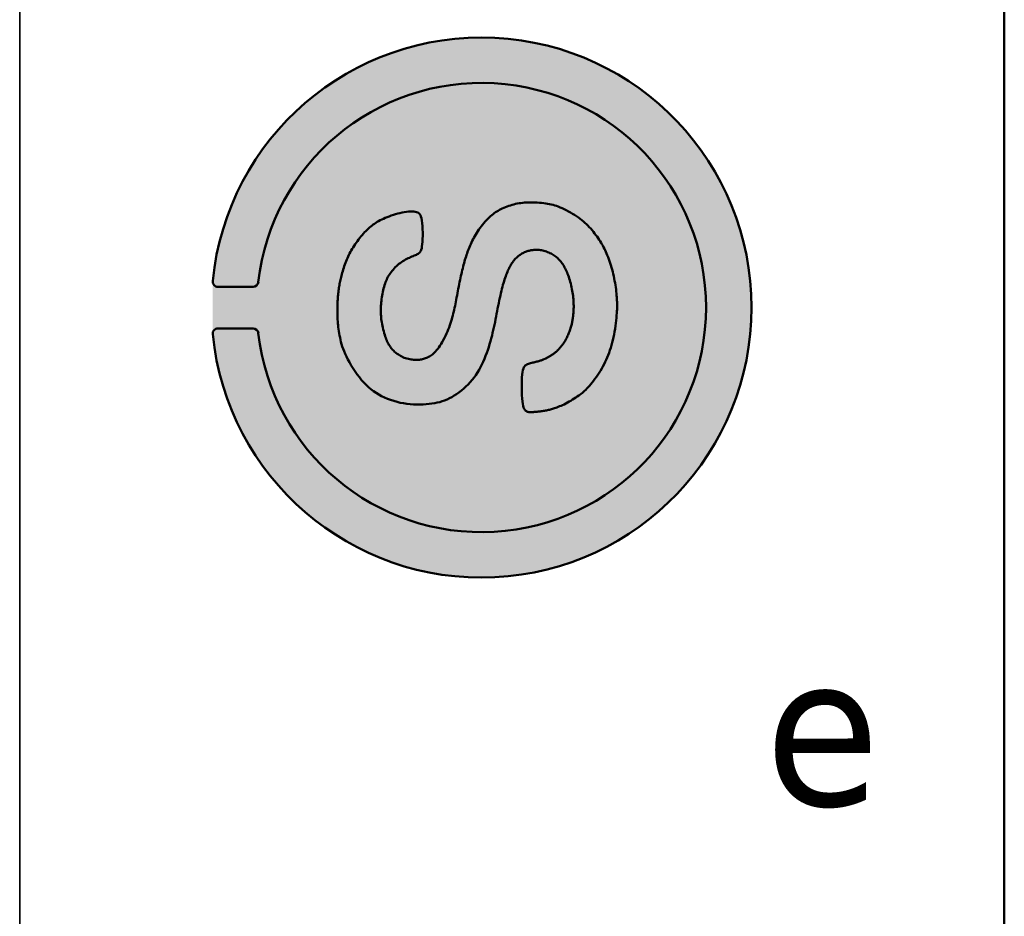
# Model space of a CAD drawing. Header units: millimetres. Extents: x 0 to 841, y 0 to 590.
# Tile 2 of 26: x 0 to 20, y 211 to 229. Entities that reach past the tile are written whole.
import ezdxf

# ---------------------------------------------------------------- set-up
doc = ezdxf.new("R2010")
doc.units = ezdxf.units.MM
doc.layers.get('0').update_dxf_attribs({"lineweight": 25})
doc.layers.add('Hatch', color=7, linetype='Continuous', lineweight=9, true_color=0x1e1e47)
doc.layers.add('Sketch Geometry(ISO)', color=7, linetype='Continuous', lineweight=50)
doc.layers.add('Symbols(ISO)', color=7, linetype='Continuous', lineweight=25)
doc.styles.add('LG.Philips.Title', font='verdana.ttf', dxfattribs={"width": 0.9})

# ---------------------------------------------------------------- blocks, each defined once
blk = doc.blocks.new('Borders A1')
at = {"layer": 'Hatch'}
h = blk.add_hatch(color=256, dxfattribs=at)
edge = h.paths.add_edge_path()
edge.add_arc((9.645, 223.25), 4.448, 186.5142, 533.4856)
edge.add_arc((5.122, 223.766), 0.105, 270, 353.4856, ccw=False)
edge.add_line((5.122, 223.661), (4.428, 223.661))
edge.add_arc((4.428, 223.766), 0.105, 174.346, 270, ccw=False)
edge.add_arc((9.645, 223.25), 5.348, -174.3461, 174.346, ccw=False)
edge.add_arc((4.428, 222.733), 0.105, 90, 185.6539, ccw=False)
edge.add_line((4.428, 222.838), (5.122, 222.838))
edge.add_arc((5.122, 222.733), 0.105, 6.5142, 90, ccw=False)
blk.add_hatch(color=256, dxfattribs=at).paths.add_polyline_path([(10.613, 221.178), (10.601, 221.178), (10.589, 221.179), (10.579, 221.18), (10.568, 221.182), (10.558, 221.185), (10.547, 221.189), (10.537, 221.195), (10.525, 221.203), (10.514, 221.213), (10.503, 221.227), (10.492, 221.246), (10.481, 221.271), (10.471, 221.302), (10.463, 221.341), (10.455, 221.39), (10.45, 221.448), (10.446, 221.513), (10.443, 221.583), (10.442, 221.656), (10.443, 221.729), (10.444, 221.799), (10.448, 221.864), (10.452, 221.922), (10.458, 221.97), (10.466, 222.009), (10.475, 222.041), (10.485, 222.066), (10.497, 222.085), (10.51, 222.1), (10.525, 222.112), (10.541, 222.121), (10.559, 222.129), (10.578, 222.136), (10.598, 222.143), (10.619, 222.149), (10.64, 222.154), (10.661, 222.159), (10.683, 222.164), (10.703, 222.169), (10.724, 222.174), (10.743, 222.179), (10.761, 222.184), (10.779, 222.189), (10.796, 222.194), (10.812, 222.199), (10.827, 222.204), (10.841, 222.209), (10.854, 222.214), (10.866, 222.219), (10.878, 222.223), (10.889, 222.228), (10.9, 222.233), (10.91, 222.238), (10.921, 222.243), (10.932, 222.248), (10.943, 222.254), (10.954, 222.26), (10.965, 222.266), (10.977, 222.272), (10.988, 222.279), (10.999, 222.286), (11.01, 222.292), (11.021, 222.299), (11.032, 222.306), (11.042, 222.312), (11.052, 222.319), (11.062, 222.326), (11.071, 222.333), (11.081, 222.341), (11.091, 222.349), (11.102, 222.358), (11.112, 222.367), (11.123, 222.376), (11.135, 222.386), (11.146, 222.397), (11.157, 222.408), (11.169, 222.42), (11.181, 222.432), (11.192, 222.444), (11.204, 222.457), (11.215, 222.47), (11.226, 222.483), (11.237, 222.496), (11.247, 222.51), (11.257, 222.523), (11.267, 222.536), (11.276, 222.55), (11.285, 222.563), (11.294, 222.576), (11.302, 222.589), (11.31, 222.603), (11.318, 222.618), (11.326, 222.633), (11.334, 222.65), (11.343, 222.668), (11.351, 222.687), (11.36, 222.707), (11.369, 222.729), (11.378, 222.751), (11.386, 222.773), (11.394, 222.796), (11.402, 222.818), (11.409, 222.839), (11.416, 222.86), (11.422, 222.88), (11.427, 222.899), (11.432, 222.918), (11.436, 222.937), (11.44, 222.955), (11.444, 222.975), (11.447, 222.994), (11.45, 223.014), (11.453, 223.035), (11.456, 223.056), (11.459, 223.077), (11.461, 223.097), (11.464, 223.118), (11.466, 223.138), (11.467, 223.157), (11.469, 223.176), (11.47, 223.194), (11.471, 223.212), (11.471, 223.231), (11.472, 223.249), (11.472, 223.269), (11.472, 223.29), (11.471, 223.312), (11.47, 223.336), (11.469, 223.362), (11.467, 223.389), (11.465, 223.418), (11.462, 223.449), (11.459, 223.48), (11.454, 223.513), (11.45, 223.547), (11.444, 223.581), (11.437, 223.617), (11.43, 223.652), (11.422, 223.688), (11.414, 223.724), (11.405, 223.759), (11.395, 223.793), (11.385, 223.826), (11.375, 223.858), (11.364, 223.888), (11.352, 223.917), (11.341, 223.945), (11.329, 223.972), (11.317, 223.997), (11.305, 224.021), (11.293, 224.044), (11.28, 224.066), (11.268, 224.086), (11.255, 224.106), (11.242, 224.125), (11.229, 224.143), (11.215, 224.161), (11.201, 224.177), (11.186, 224.194), (11.172, 224.209), (11.156, 224.225), (11.14, 224.24), (11.123, 224.254), (11.105, 224.268), (11.087, 224.281), (11.067, 224.294), (11.047, 224.306), (11.025, 224.318), (11.002, 224.329), (10.979, 224.34), (10.955, 224.349), (10.931, 224.358), (10.907, 224.366), (10.882, 224.373), (10.859, 224.379), (10.835, 224.384), (10.812, 224.387), (10.79, 224.39), (10.768, 224.391), (10.746, 224.392), (10.725, 224.392), (10.704, 224.391), (10.684, 224.39), (10.665, 224.388), (10.645, 224.386), (10.626, 224.383), (10.608, 224.379), (10.589, 224.375), (10.571, 224.37), (10.553, 224.364), (10.535, 224.358), (10.517, 224.351), (10.499, 224.344), (10.481, 224.335), (10.464, 224.326), (10.446, 224.317), (10.429, 224.306), (10.413, 224.295), (10.396, 224.284), (10.38, 224.272), (10.365, 224.26), (10.35, 224.247), (10.336, 224.233), (10.322, 224.219), (10.309, 224.205), (10.296, 224.19), (10.283, 224.175), (10.271, 224.159), (10.259, 224.143), (10.247, 224.126), (10.236, 224.109), (10.225, 224.09), (10.214, 224.071), (10.203, 224.05), (10.191, 224.028), (10.18, 224.005), (10.169, 223.981), (10.158, 223.955), (10.147, 223.927), (10.136, 223.899), (10.125, 223.869), (10.114, 223.837), (10.103, 223.805), (10.092, 223.771), (10.081, 223.736), (10.071, 223.699), (10.061, 223.66), (10.05, 223.62), (10.04, 223.578), (10.03, 223.534), (10.019, 223.488), (10.009, 223.44), (9.998, 223.39), (9.988, 223.339), (9.977, 223.286), (9.966, 223.232), (9.956, 223.178), (9.945, 223.124), (9.935, 223.07), (9.924, 223.017), (9.914, 222.963), (9.903, 222.91), (9.891, 222.857), (9.88, 222.803), (9.867, 222.749), (9.854, 222.694), (9.839, 222.638), (9.823, 222.582), (9.807, 222.524), (9.789, 222.466), (9.769, 222.408), (9.749, 222.35), (9.727, 222.292), (9.704, 222.234), (9.679, 222.178), (9.653, 222.123), (9.626, 222.069), (9.597, 222.016), (9.566, 221.964), (9.534, 221.914), (9.499, 221.865), (9.462, 221.818), (9.423, 221.772), (9.382, 221.728), (9.338, 221.685), (9.293, 221.644), (9.247, 221.606), (9.199, 221.57), (9.152, 221.536), (9.104, 221.505), (9.056, 221.477), (9.01, 221.452), (8.963, 221.43), (8.916, 221.411), (8.869, 221.394), (8.82, 221.379), (8.77, 221.367), (8.719, 221.356), (8.665, 221.347), (8.609, 221.34), (8.551, 221.334), (8.49, 221.33), (8.428, 221.327), (8.364, 221.327), (8.3, 221.33), (8.235, 221.335), (8.169, 221.342), (8.104, 221.353), (8.038, 221.366), (7.973, 221.382), (7.909, 221.4), (7.846, 221.421), (7.785, 221.445), (7.725, 221.471), (7.667, 221.498), (7.611, 221.528), (7.558, 221.561), (7.506, 221.595), (7.456, 221.633), (7.408, 221.673), (7.361, 221.717), (7.315, 221.763), (7.27, 221.814), (7.227, 221.868), (7.184, 221.925), (7.143, 221.984), (7.103, 222.044), (7.066, 222.104), (7.031, 222.165), (7, 222.223), (6.971, 222.28), (6.946, 222.334), (6.924, 222.385), (6.906, 222.433), (6.889, 222.48), (6.876, 222.525), (6.863, 222.569), (6.853, 222.612), (6.844, 222.654), (6.835, 222.696), (6.828, 222.738), (6.821, 222.779), (6.815, 222.819), (6.81, 222.86), (6.805, 222.899), (6.802, 222.937), (6.799, 222.975), (6.796, 223.012), (6.794, 223.047), (6.793, 223.082), (6.792, 223.116), (6.792, 223.15), (6.791, 223.183), (6.792, 223.216), (6.792, 223.249), (6.793, 223.281), (6.794, 223.314), (6.795, 223.346), (6.797, 223.378), (6.799, 223.409), (6.801, 223.44), (6.803, 223.47), (6.805, 223.5), (6.808, 223.529), (6.811, 223.557), (6.815, 223.585), (6.818, 223.612), (6.822, 223.639), (6.826, 223.665), (6.831, 223.691), (6.835, 223.717), (6.84, 223.743), (6.845, 223.77), (6.851, 223.796), (6.857, 223.823), (6.864, 223.85), (6.871, 223.879), (6.879, 223.908), (6.888, 223.938), (6.897, 223.969), (6.907, 224.001), (6.918, 224.034), (6.929, 224.068), (6.941, 224.101), (6.953, 224.134), (6.966, 224.167), (6.979, 224.199), (6.992, 224.231), (7.005, 224.261), (7.02, 224.291), (7.034, 224.321), (7.05, 224.35), (7.066, 224.38), (7.083, 224.41), (7.102, 224.44), (7.121, 224.471), (7.142, 224.503), (7.164, 224.534), (7.187, 224.566), (7.21, 224.597), (7.234, 224.628), (7.258, 224.657), (7.282, 224.686), (7.307, 224.714), (7.331, 224.74), (7.355, 224.765), (7.38, 224.788), (7.404, 224.811), (7.429, 224.833), (7.453, 224.853), (7.478, 224.873), (7.503, 224.892), (7.528, 224.91), (7.553, 224.928), (7.58, 224.945), (7.608, 224.961), (7.638, 224.978), (7.669, 224.994), (7.703, 225.01), (7.739, 225.025), (7.777, 225.041), (7.817, 225.056), (7.859, 225.071), (7.901, 225.085), (7.944, 225.098), (7.988, 225.111), (8.031, 225.121), (8.075, 225.131), (8.117, 225.138), (8.158, 225.144), (8.197, 225.149), (8.235, 225.151), (8.27, 225.152), (8.303, 225.15), (8.333, 225.147), (8.359, 225.141), (8.382, 225.133), (8.403, 225.12), (8.42, 225.103), (8.435, 225.081), (8.447, 225.052), (8.457, 225.017), (8.465, 224.973), (8.472, 224.922), (8.476, 224.864), (8.479, 224.802), (8.481, 224.737), (8.481, 224.673), (8.479, 224.611), (8.476, 224.553), (8.472, 224.502), (8.467, 224.459), (8.461, 224.423), (8.453, 224.394), (8.444, 224.371), (8.434, 224.353), (8.422, 224.338), (8.408, 224.326), (8.392, 224.315), (8.375, 224.306), (8.356, 224.296), (8.336, 224.287), (8.314, 224.278), (8.291, 224.268), (8.267, 224.259), (8.243, 224.248), (8.217, 224.237), (8.192, 224.225), (8.166, 224.213), (8.139, 224.199), (8.113, 224.184), (8.087, 224.168), (8.061, 224.151), (8.035, 224.132), (8.01, 224.113), (7.985, 224.092), (7.961, 224.07), (7.938, 224.047), (7.916, 224.024), (7.894, 224), (7.874, 223.975), (7.855, 223.951), (7.837, 223.927), (7.821, 223.903), (7.806, 223.879), (7.792, 223.855), (7.779, 223.83), (7.768, 223.805), (7.756, 223.779), (7.746, 223.752), (7.736, 223.723), (7.726, 223.692), (7.717, 223.66), (7.708, 223.627), (7.699, 223.593), (7.692, 223.558), (7.684, 223.523), (7.678, 223.488), (7.672, 223.453), (7.667, 223.419), (7.663, 223.385), (7.66, 223.352), (7.657, 223.319), (7.655, 223.287), (7.653, 223.256), (7.652, 223.225), (7.652, 223.195), (7.652, 223.166), (7.653, 223.138), (7.654, 223.109), (7.656, 223.081), (7.658, 223.051), (7.662, 223.022), (7.666, 222.99), (7.671, 222.958), (7.677, 222.924), (7.685, 222.888), (7.693, 222.852), (7.701, 222.816), (7.71, 222.78), (7.72, 222.745), (7.73, 222.711), (7.74, 222.679), (7.75, 222.65), (7.76, 222.623), (7.771, 222.598), (7.781, 222.574), (7.792, 222.553), (7.802, 222.533), (7.813, 222.514), (7.823, 222.496), (7.834, 222.479), (7.845, 222.463), (7.856, 222.448), (7.868, 222.433), (7.88, 222.418), (7.894, 222.404), (7.908, 222.39), (7.924, 222.375), (7.94, 222.361), (7.959, 222.346), (7.978, 222.332), (7.999, 222.318), (8.02, 222.304), (8.043, 222.291), (8.067, 222.279), (8.091, 222.267), (8.117, 222.257), (8.143, 222.248), (8.17, 222.24), (8.197, 222.233), (8.224, 222.228), (8.25, 222.223), (8.276, 222.219), (8.301, 222.216), (8.326, 222.215), (8.349, 222.214), (8.372, 222.214), (8.394, 222.215), (8.415, 222.217), (8.436, 222.22), (8.457, 222.224), (8.477, 222.228), (8.497, 222.233), (8.517, 222.239), (8.537, 222.246), (8.556, 222.253), (8.576, 222.262), (8.596, 222.272), (8.615, 222.282), (8.635, 222.295), (8.655, 222.308), (8.675, 222.323), (8.695, 222.34), (8.715, 222.358), (8.736, 222.38), (8.757, 222.403), (8.779, 222.43), (8.801, 222.46), (8.823, 222.493), (8.845, 222.529), (8.868, 222.567), (8.89, 222.607), (8.912, 222.648), (8.933, 222.69), (8.953, 222.733), (8.972, 222.775), (8.989, 222.817), (9.005, 222.858), (9.019, 222.899), (9.033, 222.939), (9.045, 222.978), (9.057, 223.017), (9.067, 223.055), (9.077, 223.094), (9.087, 223.131), (9.096, 223.169), (9.105, 223.207), (9.113, 223.245), (9.122, 223.283), (9.13, 223.322), (9.138, 223.362), (9.146, 223.404), (9.154, 223.446), (9.162, 223.49), (9.171, 223.534), (9.179, 223.579), (9.187, 223.623), (9.196, 223.668), (9.204, 223.712), (9.213, 223.755), (9.221, 223.796), (9.23, 223.837), (9.238, 223.877), (9.247, 223.915), (9.255, 223.953), (9.264, 223.99), (9.273, 224.026), (9.282, 224.061), (9.291, 224.095), (9.3, 224.129), (9.31, 224.162), (9.319, 224.195), (9.329, 224.227), (9.339, 224.259), (9.35, 224.291), (9.36, 224.322), (9.371, 224.353), (9.383, 224.384), (9.395, 224.414), (9.407, 224.445), (9.42, 224.476), (9.433, 224.507), (9.448, 224.538), (9.463, 224.569), (9.478, 224.601), (9.495, 224.633), (9.513, 224.665), (9.532, 224.697), (9.551, 224.729), (9.572, 224.762), (9.594, 224.794), (9.617, 224.826), (9.641, 224.858), (9.666, 224.89), (9.692, 224.921), (9.719, 224.951), (9.746, 224.979), (9.772, 225.007), (9.799, 225.033), (9.825, 225.057), (9.85, 225.079), (9.875, 225.1), (9.9, 225.119), (9.924, 225.136), (9.949, 225.153), (9.975, 225.168), (10.002, 225.183), (10.029, 225.197), (10.058, 225.211), (10.088, 225.224), (10.12, 225.237), (10.152, 225.25), (10.185, 225.262), (10.218, 225.273), (10.252, 225.283), (10.286, 225.292), (10.32, 225.301), (10.355, 225.308), (10.39, 225.315), (10.425, 225.32), (10.462, 225.324), (10.499, 225.328), (10.538, 225.33), (10.578, 225.332), (10.62, 225.332), (10.663, 225.332), (10.707, 225.331), (10.75, 225.328), (10.794, 225.325), (10.837, 225.322), (10.878, 225.317), (10.918, 225.312), (10.956, 225.306), (10.992, 225.299), (11.027, 225.292), (11.062, 225.283), (11.096, 225.273), (11.131, 225.261), (11.167, 225.248), (11.204, 225.233), (11.243, 225.216), (11.283, 225.197), (11.325, 225.176), (11.366, 225.155), (11.408, 225.132), (11.449, 225.108), (11.489, 225.084), (11.528, 225.059), (11.565, 225.034), (11.599, 225.008), (11.633, 224.982), (11.664, 224.956), (11.695, 224.929), (11.724, 224.901), (11.753, 224.873), (11.781, 224.843), (11.808, 224.813), (11.835, 224.782), (11.861, 224.75), (11.887, 224.718), (11.911, 224.686), (11.934, 224.654), (11.957, 224.623), (11.978, 224.592), (11.997, 224.563), (12.015, 224.533), (12.032, 224.504), (12.049, 224.476), (12.064, 224.446), (12.079, 224.416), (12.094, 224.385), (12.109, 224.353), (12.123, 224.319), (12.138, 224.284), (12.152, 224.247), (12.167, 224.209), (12.181, 224.17), (12.194, 224.13), (12.207, 224.088), (12.22, 224.046), (12.232, 224.003), (12.244, 223.959), (12.255, 223.915), (12.265, 223.87), (12.274, 223.825), (12.283, 223.781), (12.291, 223.737), (12.298, 223.693), (12.304, 223.651), (12.31, 223.609), (12.314, 223.568), (12.318, 223.529), (12.322, 223.491), (12.325, 223.455), (12.327, 223.421), (12.329, 223.39), (12.331, 223.36), (12.332, 223.331), (12.333, 223.304), (12.333, 223.275), (12.332, 223.246), (12.331, 223.214), (12.329, 223.179), (12.326, 223.14), (12.322, 223.096), (12.318, 223.048), (12.312, 222.996), (12.306, 222.942), (12.299, 222.886), (12.29, 222.829), (12.281, 222.772), (12.271, 222.716), (12.26, 222.661), (12.248, 222.607), (12.235, 222.555), (12.221, 222.503), (12.206, 222.453), (12.19, 222.404), (12.173, 222.356), (12.155, 222.309), (12.136, 222.263), (12.116, 222.217), (12.096, 222.172), (12.074, 222.128), (12.051, 222.084), (12.027, 222.042), (12.002, 221.999), (11.976, 221.958), (11.949, 221.917), (11.921, 221.877), (11.893, 221.838), (11.864, 221.801), (11.836, 221.765), (11.808, 221.732), (11.782, 221.7), (11.757, 221.672), (11.733, 221.646), (11.71, 221.623), (11.689, 221.601), (11.667, 221.581), (11.645, 221.562), (11.622, 221.544), (11.598, 221.526), (11.571, 221.507), (11.543, 221.487), (11.512, 221.467), (11.48, 221.446), (11.447, 221.426), (11.413, 221.405), (11.379, 221.386), (11.346, 221.367), (11.313, 221.349), (11.281, 221.333), (11.251, 221.319), (11.221, 221.305), (11.193, 221.294), (11.166, 221.283), (11.141, 221.273), (11.116, 221.264), (11.093, 221.256), (11.071, 221.249), (11.05, 221.243), (11.03, 221.237), (11.01, 221.231), (10.991, 221.226), (10.972, 221.222), (10.952, 221.218), (10.933, 221.214), (10.913, 221.21), (10.892, 221.206), (10.871, 221.203), (10.85, 221.199), (10.829, 221.196), (10.808, 221.193), (10.787, 221.191), (10.767, 221.189), (10.747, 221.187), (10.727, 221.185), (10.708, 221.183), (10.69, 221.182), (10.673, 221.181), (10.656, 221.18), (10.641, 221.179), (10.626, 221.179)])
at = {"layer": 'Sketch Geometry(ISO)', "color": 7, "linetype": 'Continuous', "lineweight": 35}
blk.add_line((0.5, 590.026), (0.5, 0.5), dxfattribs=at)
at = {"layer": 'Sketch Geometry(ISO)', "color": 1, "linetype": 'Continuous', "lineweight": 50, "true_color": 0xff0000}
blk.add_line((20, 584), (20, 10), dxfattribs=at)
at = {"layer": 'Sketch Geometry(ISO)'}
for p, q in [((10.12, 225.237), (10.088, 225.224)), ((10.152, 225.25), (10.12, 225.237)), ((10.185, 225.262), (10.152, 225.25)), ((10.218, 225.273), (10.185, 225.262)), ((10.252, 225.283), (10.218, 225.273)), ((10.286, 225.292), (10.252, 225.283)), ((10.32, 225.301), (10.286, 225.292)), ((10.355, 225.308), (10.32, 225.301)), ((10.39, 225.315), (10.355, 225.308)), ((10.425, 225.32), (10.39, 225.315)), ((10.462, 225.324), (10.425, 225.32)), ((10.499, 225.328), (10.462, 225.324)), ((10.538, 225.33), (10.499, 225.328)), ((10.578, 225.332), (10.538, 225.33)), ((10.62, 225.332), (10.578, 225.332)), ((10.663, 225.332), (10.62, 225.332)), ((10.707, 225.331), (10.663, 225.332)), ((10.75, 225.328), (10.707, 225.331)), ((10.794, 225.325), (10.75, 225.328)), ((10.837, 225.322), (10.794, 225.325)), ((10.878, 225.317), (10.837, 225.322)), ((10.918, 225.312), (10.878, 225.317)), ((10.956, 225.306), (10.918, 225.312)), ((10.992, 225.299), (10.956, 225.306)), ((11.027, 225.292), (10.992, 225.299)), ((11.062, 225.283), (11.027, 225.292)), ((11.096, 225.273), (11.062, 225.283)), ((11.131, 225.261), (11.096, 225.273)), ((11.167, 225.248), (11.131, 225.261)), ((11.204, 225.233), (11.167, 225.248)), ((11.243, 225.216), (11.204, 225.233)), ((7.777, 225.041), (7.739, 225.025)), ((7.817, 225.056), (7.777, 225.041)), ((7.859, 225.071), (7.817, 225.056)), ((7.901, 225.085), (7.859, 225.071)), ((7.944, 225.098), (7.901, 225.085)), ((7.988, 225.111), (7.944, 225.098)), ((8.031, 225.121), (7.988, 225.111)), ((8.075, 225.131), (8.031, 225.121)), ((8.117, 225.138), (8.075, 225.131)), ((8.158, 225.144), (8.117, 225.138)), ((8.197, 225.149), (8.158, 225.144)), ((8.235, 225.151), (8.197, 225.149)), ((8.27, 225.152), (8.235, 225.151)), ((8.303, 225.15), (8.27, 225.152)), ((8.333, 225.147), (8.303, 225.15)), ((8.359, 225.141), (8.333, 225.147)), ((8.382, 225.133), (8.359, 225.141)), ((8.403, 225.12), (8.382, 225.133)), ((8.42, 225.103), (8.403, 225.12)), ((8.435, 225.081), (8.42, 225.103)), ((8.447, 225.052), (8.435, 225.081)), ((8.457, 225.017), (8.447, 225.052)), ((9.799, 225.033), (9.772, 225.007)), ((9.825, 225.057), (9.799, 225.033)), ((9.85, 225.079), (9.825, 225.057)), ((9.875, 225.1), (9.85, 225.079)), ((9.9, 225.119), (9.875, 225.1)), ((9.924, 225.136), (9.9, 225.119)), ((9.949, 225.153), (9.924, 225.136)), ((9.975, 225.168), (9.949, 225.153)), ((10.002, 225.183), (9.975, 225.168)), ((10.029, 225.197), (10.002, 225.183)), ((10.058, 225.211), (10.029, 225.197)), ((10.088, 225.224), (10.058, 225.211)), ((11.283, 225.197), (11.243, 225.216)), ((11.325, 225.176), (11.283, 225.197)), ((11.366, 225.155), (11.325, 225.176)), ((11.408, 225.132), (11.366, 225.155)), ((11.449, 225.108), (11.408, 225.132)), ((11.489, 225.084), (11.449, 225.108)), ((11.528, 225.059), (11.489, 225.084)), ((11.565, 225.034), (11.528, 225.059)), ((11.599, 225.008), (11.565, 225.034)), ((7.453, 224.853), (7.429, 224.833)), ((7.478, 224.873), (7.453, 224.853)), ((7.503, 224.892), (7.478, 224.873)), ((7.528, 224.91), (7.503, 224.892)), ((7.553, 224.928), (7.528, 224.91)), ((7.58, 224.945), (7.553, 224.928)), ((7.608, 224.961), (7.58, 224.945)), ((7.638, 224.978), (7.608, 224.961)), ((7.669, 224.994), (7.638, 224.978)), ((7.703, 225.01), (7.669, 224.994)), ((7.739, 225.025), (7.703, 225.01)), ((8.465, 224.973), (8.457, 225.017)), ((8.472, 224.922), (8.465, 224.973)), ((8.476, 224.864), (8.472, 224.922)), ((8.479, 224.802), (8.476, 224.864)), ((9.641, 224.858), (9.617, 224.826)), ((9.666, 224.89), (9.641, 224.858)), ((9.692, 224.921), (9.666, 224.89)), ((9.719, 224.951), (9.692, 224.921)), ((9.746, 224.979), (9.719, 224.951)), ((9.772, 225.007), (9.746, 224.979)), ((11.633, 224.982), (11.599, 225.008)), ((11.664, 224.956), (11.633, 224.982)), ((11.695, 224.929), (11.664, 224.956)), ((11.724, 224.901), (11.695, 224.929)), ((11.753, 224.873), (11.724, 224.901)), ((11.781, 224.843), (11.753, 224.873)), ((11.808, 224.813), (11.781, 224.843)), ((7.258, 224.657), (7.234, 224.628)), ((7.282, 224.686), (7.258, 224.657)), ((7.307, 224.714), (7.282, 224.686)), ((7.331, 224.74), (7.307, 224.714)), ((7.355, 224.765), (7.331, 224.74)), ((7.38, 224.788), (7.355, 224.765)), ((7.404, 224.811), (7.38, 224.788)), ((7.429, 224.833), (7.404, 224.811)), ((8.481, 224.737), (8.479, 224.802)), ((8.479, 224.611), (8.481, 224.673)), ((8.481, 224.673), (8.481, 224.737)), ((9.513, 224.665), (9.495, 224.633)), ((9.532, 224.697), (9.513, 224.665)), ((9.551, 224.729), (9.532, 224.697)), ((9.572, 224.762), (9.551, 224.729)), ((9.594, 224.794), (9.572, 224.762)), ((9.617, 224.826), (9.594, 224.794)), ((11.835, 224.782), (11.808, 224.813)), ((11.861, 224.75), (11.835, 224.782)), ((11.887, 224.718), (11.861, 224.75)), ((11.911, 224.686), (11.887, 224.718)), ((11.934, 224.654), (11.911, 224.686)), ((11.957, 224.623), (11.934, 224.654)), ((7.121, 224.471), (7.102, 224.44)), ((7.142, 224.503), (7.121, 224.471)), ((7.164, 224.534), (7.142, 224.503)), ((7.187, 224.566), (7.164, 224.534)), ((7.21, 224.597), (7.187, 224.566)), ((7.234, 224.628), (7.21, 224.597)), ((8.461, 224.423), (8.467, 224.459)), ((8.467, 224.459), (8.472, 224.502)), ((8.472, 224.502), (8.476, 224.553)), ((8.476, 224.553), (8.479, 224.611)), ((9.42, 224.476), (9.407, 224.445)), ((9.433, 224.507), (9.42, 224.476)), ((9.448, 224.538), (9.433, 224.507)), ((9.463, 224.569), (9.448, 224.538)), ((9.478, 224.601), (9.463, 224.569)), ((9.495, 224.633), (9.478, 224.601)), ((11.978, 224.592), (11.957, 224.623)), ((11.997, 224.563), (11.978, 224.592)), ((12.015, 224.533), (11.997, 224.563)), ((12.032, 224.504), (12.015, 224.533)), ((12.049, 224.476), (12.032, 224.504)), ((12.064, 224.446), (12.049, 224.476)), ((12.079, 224.416), (12.064, 224.446)), ((7.005, 224.261), (6.992, 224.231)), ((7.02, 224.291), (7.005, 224.261)), ((7.034, 224.321), (7.02, 224.291)), ((7.05, 224.35), (7.034, 224.321)), ((7.066, 224.38), (7.05, 224.35)), ((7.083, 224.41), (7.066, 224.38)), ((7.102, 224.44), (7.083, 224.41)), ((8.243, 224.248), (8.267, 224.259)), ((8.267, 224.259), (8.291, 224.268)), ((8.291, 224.268), (8.314, 224.278)), ((8.314, 224.278), (8.336, 224.287)), ((8.336, 224.287), (8.356, 224.296)), ((8.356, 224.296), (8.375, 224.306)), ((8.375, 224.306), (8.392, 224.315)), ((8.392, 224.315), (8.408, 224.326)), ((8.408, 224.326), (8.422, 224.338)), ((8.422, 224.338), (8.434, 224.353)), ((8.434, 224.353), (8.444, 224.371)), ((8.444, 224.371), (8.453, 224.394)), ((8.453, 224.394), (8.461, 224.423)), ((9.339, 224.259), (9.329, 224.227)), ((9.35, 224.291), (9.339, 224.259)), ((9.36, 224.322), (9.35, 224.291)), ((9.371, 224.353), (9.36, 224.322)), ((9.383, 224.384), (9.371, 224.353)), ((9.395, 224.414), (9.383, 224.384)), ((9.407, 224.445), (9.395, 224.414)), ((10.35, 224.247), (10.365, 224.26)), ((10.365, 224.26), (10.38, 224.272)), ((10.38, 224.272), (10.396, 224.284)), ((10.396, 224.284), (10.413, 224.295)), ((10.413, 224.295), (10.429, 224.306)), ((10.429, 224.306), (10.446, 224.317)), ((10.446, 224.317), (10.464, 224.326)), ((10.464, 224.326), (10.481, 224.335)), ((10.481, 224.335), (10.499, 224.344)), ((10.499, 224.344), (10.517, 224.351)), ((10.517, 224.351), (10.535, 224.358)), ((10.535, 224.358), (10.553, 224.364)), ((10.553, 224.364), (10.571, 224.37)), ((10.571, 224.37), (10.589, 224.375)), ((10.589, 224.375), (10.608, 224.379)), ((10.608, 224.379), (10.626, 224.383)), ((10.626, 224.383), (10.645, 224.386)), ((10.645, 224.386), (10.665, 224.388)), ((10.665, 224.388), (10.684, 224.39)), ((10.684, 224.39), (10.704, 224.391)), ((10.704, 224.391), (10.725, 224.392)), ((10.725, 224.392), (10.746, 224.392)), ((10.746, 224.392), (10.768, 224.391)), ((10.768, 224.391), (10.79, 224.39)), ((10.79, 224.39), (10.812, 224.387)), ((10.812, 224.387), (10.835, 224.384)), ((10.835, 224.384), (10.859, 224.379)), ((10.859, 224.379), (10.882, 224.373)), ((10.882, 224.373), (10.907, 224.366)), ((10.907, 224.366), (10.931, 224.358)), ((10.931, 224.358), (10.955, 224.349)), ((10.955, 224.349), (10.979, 224.34)), ((10.979, 224.34), (11.002, 224.329)), ((11.002, 224.329), (11.025, 224.318)), ((11.025, 224.318), (11.047, 224.306)), ((11.047, 224.306), (11.067, 224.294)), ((11.067, 224.294), (11.087, 224.281)), ((11.087, 224.281), (11.105, 224.268)), ((11.105, 224.268), (11.123, 224.254)), ((11.123, 224.254), (11.14, 224.24)), ((12.094, 224.385), (12.079, 224.416)), ((12.109, 224.353), (12.094, 224.385)), ((12.123, 224.319), (12.109, 224.353)), ((12.138, 224.284), (12.123, 224.319)), ((12.152, 224.247), (12.138, 224.284)), ((6.929, 224.068), (6.918, 224.034)), ((6.941, 224.101), (6.929, 224.068)), ((6.953, 224.134), (6.941, 224.101)), ((6.966, 224.167), (6.953, 224.134)), ((6.979, 224.199), (6.966, 224.167)), ((6.992, 224.231), (6.979, 224.199)), ((7.938, 224.047), (7.961, 224.07)), ((7.961, 224.07), (7.985, 224.092)), ((7.985, 224.092), (8.01, 224.113)), ((8.01, 224.113), (8.035, 224.132)), ((8.035, 224.132), (8.061, 224.151)), ((8.061, 224.151), (8.087, 224.168)), ((8.087, 224.168), (8.113, 224.184)), ((8.113, 224.184), (8.139, 224.199)), ((8.139, 224.199), (8.166, 224.213)), ((8.166, 224.213), (8.192, 224.225)), ((8.192, 224.225), (8.217, 224.237)), ((8.217, 224.237), (8.243, 224.248)), ((9.282, 224.061), (9.273, 224.026)), ((9.291, 224.095), (9.282, 224.061)), ((9.3, 224.129), (9.291, 224.095)), ((9.31, 224.162), (9.3, 224.129)), ((9.319, 224.195), (9.31, 224.162)), ((9.329, 224.227), (9.319, 224.195)), ((10.203, 224.05), (10.214, 224.071)), ((10.214, 224.071), (10.225, 224.09)), ((10.225, 224.09), (10.236, 224.109)), ((10.236, 224.109), (10.247, 224.126)), ((10.247, 224.126), (10.259, 224.143)), ((10.259, 224.143), (10.271, 224.159)), ((10.271, 224.159), (10.283, 224.175)), ((10.283, 224.175), (10.296, 224.19)), ((10.296, 224.19), (10.309, 224.205)), ((10.309, 224.205), (10.322, 224.219)), ((10.322, 224.219), (10.336, 224.233)), ((10.336, 224.233), (10.35, 224.247)), ((11.14, 224.24), (11.156, 224.225)), ((11.156, 224.225), (11.172, 224.209)), ((11.172, 224.209), (11.186, 224.194)), ((11.186, 224.194), (11.201, 224.177)), ((11.201, 224.177), (11.215, 224.161)), ((11.215, 224.161), (11.229, 224.143)), ((11.229, 224.143), (11.242, 224.125)), ((11.242, 224.125), (11.255, 224.106)), ((11.255, 224.106), (11.268, 224.086)), ((11.268, 224.086), (11.28, 224.066)), ((11.28, 224.066), (11.293, 224.044)), ((12.167, 224.209), (12.152, 224.247)), ((12.181, 224.17), (12.167, 224.209)), ((12.194, 224.13), (12.181, 224.17)), ((12.207, 224.088), (12.194, 224.13)), ((12.22, 224.046), (12.207, 224.088)), ((6.871, 223.879), (6.864, 223.85)), ((6.879, 223.908), (6.871, 223.879)), ((6.888, 223.938), (6.879, 223.908)), ((6.897, 223.969), (6.888, 223.938)), ((6.907, 224.001), (6.897, 223.969)), ((6.918, 224.034), (6.907, 224.001)), ((7.792, 223.855), (7.806, 223.879)), ((7.806, 223.879), (7.821, 223.903)), ((7.821, 223.903), (7.837, 223.927)), ((7.837, 223.927), (7.855, 223.951)), ((7.855, 223.951), (7.874, 223.975)), ((7.874, 223.975), (7.894, 224)), ((7.894, 224), (7.916, 224.024)), ((7.916, 224.024), (7.938, 224.047)), ((9.238, 223.877), (9.23, 223.837)), ((9.247, 223.915), (9.238, 223.877)), ((9.255, 223.953), (9.247, 223.915)), ((9.264, 223.99), (9.255, 223.953)), ((9.273, 224.026), (9.264, 223.99)), ((10.114, 223.837), (10.125, 223.869)), ((10.125, 223.869), (10.136, 223.899)), ((10.136, 223.899), (10.147, 223.927)), ((10.147, 223.927), (10.158, 223.955)), ((10.158, 223.955), (10.169, 223.981)), ((10.169, 223.981), (10.18, 224.005)), ((10.18, 224.005), (10.191, 224.028)), ((10.191, 224.028), (10.203, 224.05)), ((11.293, 224.044), (11.305, 224.021)), ((11.305, 224.021), (11.317, 223.997)), ((11.317, 223.997), (11.329, 223.972)), ((11.329, 223.972), (11.341, 223.945)), ((11.341, 223.945), (11.352, 223.917)), ((11.352, 223.917), (11.364, 223.888)), ((11.364, 223.888), (11.375, 223.858)), ((12.232, 224.003), (12.22, 224.046)), ((12.244, 223.959), (12.232, 224.003)), ((12.255, 223.915), (12.244, 223.959)), ((12.265, 223.87), (12.255, 223.915)), ((12.274, 223.825), (12.265, 223.87)), ((6.826, 223.665), (6.822, 223.639)), ((6.831, 223.691), (6.826, 223.665)), ((6.835, 223.717), (6.831, 223.691)), ((6.84, 223.743), (6.835, 223.717)), ((6.845, 223.77), (6.84, 223.743)), ((6.851, 223.796), (6.845, 223.77)), ((6.857, 223.823), (6.851, 223.796)), ((6.864, 223.85), (6.857, 223.823)), ((7.717, 223.66), (7.726, 223.692)), ((7.726, 223.692), (7.736, 223.723)), ((7.736, 223.723), (7.746, 223.752)), ((7.746, 223.752), (7.756, 223.779)), ((7.756, 223.779), (7.768, 223.805)), ((7.768, 223.805), (7.779, 223.83)), ((7.779, 223.83), (7.792, 223.855)), ((9.196, 223.668), (9.187, 223.623)), ((9.204, 223.712), (9.196, 223.668)), ((9.213, 223.755), (9.204, 223.712)), ((9.221, 223.796), (9.213, 223.755)), ((9.23, 223.837), (9.221, 223.796)), ((10.061, 223.66), (10.071, 223.699)), ((10.071, 223.699), (10.081, 223.736)), ((10.081, 223.736), (10.092, 223.771)), ((10.092, 223.771), (10.103, 223.805)), ((10.103, 223.805), (10.114, 223.837)), ((11.375, 223.858), (11.385, 223.826)), ((11.385, 223.826), (11.395, 223.793)), ((11.395, 223.793), (11.405, 223.759)), ((11.405, 223.759), (11.414, 223.724)), ((11.414, 223.724), (11.422, 223.688)), ((11.422, 223.688), (11.43, 223.652)), ((12.283, 223.781), (12.274, 223.825)), ((12.291, 223.737), (12.283, 223.781)), ((12.298, 223.693), (12.291, 223.737)), ((12.304, 223.651), (12.298, 223.693)), ((4.428, 223.661), (5.122, 223.661)), ((6.803, 223.47), (6.801, 223.44)), ((6.805, 223.5), (6.803, 223.47)), ((6.808, 223.529), (6.805, 223.5)), ((6.811, 223.557), (6.808, 223.529)), ((6.815, 223.585), (6.811, 223.557)), ((6.818, 223.612), (6.815, 223.585)), ((6.822, 223.639), (6.818, 223.612)), ((7.672, 223.453), (7.678, 223.488)), ((7.678, 223.488), (7.684, 223.523)), ((7.684, 223.523), (7.692, 223.558)), ((7.692, 223.558), (7.699, 223.593)), ((7.699, 223.593), (7.708, 223.627)), ((7.708, 223.627), (7.717, 223.66)), ((9.162, 223.49), (9.154, 223.446)), ((9.171, 223.534), (9.162, 223.49)), ((9.179, 223.579), (9.171, 223.534)), ((9.187, 223.623), (9.179, 223.579)), ((10.009, 223.44), (10.019, 223.488)), ((10.019, 223.488), (10.03, 223.534)), ((10.03, 223.534), (10.04, 223.578)), ((10.04, 223.578), (10.05, 223.62)), ((10.05, 223.62), (10.061, 223.66)), ((11.43, 223.652), (11.437, 223.617)), ((11.437, 223.617), (11.444, 223.581)), ((11.444, 223.581), (11.45, 223.547)), ((11.45, 223.547), (11.454, 223.513)), ((11.454, 223.513), (11.459, 223.48)), ((11.459, 223.48), (11.462, 223.449)), ((12.31, 223.609), (12.304, 223.651)), ((12.314, 223.568), (12.31, 223.609)), ((12.318, 223.529), (12.314, 223.568)), ((12.322, 223.491), (12.318, 223.529)), ((12.325, 223.455), (12.322, 223.491)), ((6.793, 223.281), (6.792, 223.249)), ((6.794, 223.314), (6.793, 223.281)), ((6.795, 223.346), (6.794, 223.314)), ((6.797, 223.378), (6.795, 223.346)), ((6.799, 223.409), (6.797, 223.378)), ((6.801, 223.44), (6.799, 223.409)), ((7.653, 223.256), (7.655, 223.287)), ((7.655, 223.287), (7.657, 223.319)), ((7.657, 223.319), (7.66, 223.352)), ((7.66, 223.352), (7.663, 223.385)), ((7.663, 223.385), (7.667, 223.419)), ((7.667, 223.419), (7.672, 223.453)), ((9.122, 223.283), (9.113, 223.245)), ((9.13, 223.322), (9.122, 223.283)), ((9.138, 223.362), (9.13, 223.322)), ((9.146, 223.404), (9.138, 223.362)), ((9.154, 223.446), (9.146, 223.404)), ((9.966, 223.232), (9.977, 223.286)), ((9.977, 223.286), (9.988, 223.339)), ((9.988, 223.339), (9.998, 223.39)), ((9.998, 223.39), (10.009, 223.44)), ((11.462, 223.449), (11.465, 223.418)), ((11.465, 223.418), (11.467, 223.389)), ((11.467, 223.389), (11.469, 223.362)), ((11.469, 223.362), (11.47, 223.336)), ((11.47, 223.336), (11.471, 223.312)), ((11.471, 223.312), (11.472, 223.29)), ((11.472, 223.29), (11.472, 223.269)), ((12.327, 223.421), (12.325, 223.455)), ((12.329, 223.39), (12.327, 223.421)), ((12.331, 223.36), (12.329, 223.39)), ((12.332, 223.331), (12.331, 223.36)), ((12.333, 223.304), (12.332, 223.331)), ((12.332, 223.246), (12.333, 223.275)), ((12.333, 223.275), (12.333, 223.304)), ((6.792, 223.216), (6.791, 223.183)), ((6.791, 223.183), (6.792, 223.15)), ((6.792, 223.249), (6.792, 223.216)), ((6.792, 223.15), (6.792, 223.116)), ((6.792, 223.116), (6.793, 223.082)), ((6.793, 223.082), (6.794, 223.047)), ((7.652, 223.225), (7.653, 223.256)), ((7.652, 223.195), (7.652, 223.225)), ((7.652, 223.166), (7.652, 223.195)), ((7.653, 223.138), (7.652, 223.166)), ((7.654, 223.109), (7.653, 223.138)), ((7.656, 223.081), (7.654, 223.109)), ((7.658, 223.051), (7.656, 223.081)), ((9.077, 223.094), (9.067, 223.055)), ((9.087, 223.131), (9.077, 223.094)), ((9.096, 223.169), (9.087, 223.131)), ((9.105, 223.207), (9.096, 223.169)), ((9.113, 223.245), (9.105, 223.207)), ((9.935, 223.07), (9.945, 223.124)), ((9.945, 223.124), (9.956, 223.178)), ((9.956, 223.178), (9.966, 223.232)), ((11.461, 223.097), (11.459, 223.077)), ((11.464, 223.118), (11.461, 223.097)), ((11.466, 223.138), (11.464, 223.118)), ((11.467, 223.157), (11.466, 223.138)), ((11.469, 223.176), (11.467, 223.157)), ((11.47, 223.194), (11.469, 223.176)), ((11.471, 223.212), (11.47, 223.194)), ((11.472, 223.249), (11.471, 223.231)), ((11.471, 223.231), (11.471, 223.212)), ((11.472, 223.269), (11.472, 223.249)), ((12.318, 223.048), (12.322, 223.096)), ((12.322, 223.096), (12.326, 223.14)), ((12.326, 223.14), (12.329, 223.179)), ((12.329, 223.179), (12.331, 223.214)), ((12.331, 223.214), (12.332, 223.246)), ((6.794, 223.047), (6.796, 223.012)), ((6.796, 223.012), (6.799, 222.975)), ((6.799, 222.975), (6.802, 222.937)), ((6.802, 222.937), (6.805, 222.899)), ((6.805, 222.899), (6.81, 222.86)), ((7.662, 223.022), (7.658, 223.051)), ((7.666, 222.99), (7.662, 223.022)), ((7.671, 222.958), (7.666, 222.99)), ((7.677, 222.924), (7.671, 222.958)), ((7.685, 222.888), (7.677, 222.924)), ((7.693, 222.852), (7.685, 222.888)), ((9.019, 222.899), (9.005, 222.858)), ((9.033, 222.939), (9.019, 222.899)), ((9.045, 222.978), (9.033, 222.939)), ((9.057, 223.017), (9.045, 222.978)), ((9.067, 223.055), (9.057, 223.017)), ((9.891, 222.857), (9.903, 222.91)), ((9.903, 222.91), (9.914, 222.963)), ((9.914, 222.963), (9.924, 223.017)), ((9.924, 223.017), (9.935, 223.07)), ((11.427, 222.899), (11.422, 222.88)), ((11.432, 222.918), (11.427, 222.899)), ((11.436, 222.937), (11.432, 222.918)), ((11.44, 222.955), (11.436, 222.937)), ((11.444, 222.975), (11.44, 222.955)), ((11.447, 222.994), (11.444, 222.975)), ((11.45, 223.014), (11.447, 222.994)), ((11.453, 223.035), (11.45, 223.014)), ((11.456, 223.056), (11.453, 223.035)), ((11.459, 223.077), (11.456, 223.056)), ((12.29, 222.829), (12.299, 222.886)), ((12.299, 222.886), (12.306, 222.942)), ((12.306, 222.942), (12.312, 222.996)), ((12.312, 222.996), (12.318, 223.048)), ((5.122, 222.838), (4.428, 222.838)), ((6.81, 222.86), (6.815, 222.819)), ((6.815, 222.819), (6.821, 222.779)), ((6.821, 222.779), (6.828, 222.738)), ((6.828, 222.738), (6.835, 222.696)), ((6.835, 222.696), (6.844, 222.654)), ((7.701, 222.816), (7.693, 222.852)), ((7.71, 222.78), (7.701, 222.816)), ((7.72, 222.745), (7.71, 222.78)), ((7.73, 222.711), (7.72, 222.745)), ((7.74, 222.679), (7.73, 222.711)), ((8.933, 222.69), (8.912, 222.648)), ((8.953, 222.733), (8.933, 222.69)), ((8.972, 222.775), (8.953, 222.733)), ((8.989, 222.817), (8.972, 222.775)), ((9.005, 222.858), (8.989, 222.817)), ((9.839, 222.638), (9.854, 222.694)), ((9.854, 222.694), (9.867, 222.749)), ((9.867, 222.749), (9.88, 222.803)), ((9.88, 222.803), (9.891, 222.857)), ((11.36, 222.707), (11.351, 222.687)), ((11.369, 222.729), (11.36, 222.707)), ((11.378, 222.751), (11.369, 222.729)), ((11.386, 222.773), (11.378, 222.751)), ((11.394, 222.796), (11.386, 222.773)), ((11.402, 222.818), (11.394, 222.796)), ((11.409, 222.839), (11.402, 222.818)), ((11.416, 222.86), (11.409, 222.839)), ((11.422, 222.88), (11.416, 222.86)), ((12.26, 222.661), (12.271, 222.716)), ((12.271, 222.716), (12.281, 222.772)), ((12.281, 222.772), (12.29, 222.829)), ((6.844, 222.654), (6.853, 222.612)), ((6.853, 222.612), (6.863, 222.569)), ((6.863, 222.569), (6.876, 222.525)), ((6.876, 222.525), (6.889, 222.48)), ((7.75, 222.65), (7.74, 222.679)), ((7.76, 222.623), (7.75, 222.65)), ((7.771, 222.598), (7.76, 222.623)), ((7.781, 222.574), (7.771, 222.598)), ((7.792, 222.553), (7.781, 222.574)), ((7.802, 222.533), (7.792, 222.553)), ((7.813, 222.514), (7.802, 222.533)), ((7.823, 222.496), (7.813, 222.514)), ((7.834, 222.479), (7.823, 222.496)), ((8.845, 222.529), (8.823, 222.493)), ((8.868, 222.567), (8.845, 222.529)), ((8.89, 222.607), (8.868, 222.567)), ((8.912, 222.648), (8.89, 222.607)), ((9.789, 222.466), (9.807, 222.524)), ((9.807, 222.524), (9.823, 222.582)), ((9.823, 222.582), (9.839, 222.638)), ((11.237, 222.496), (11.226, 222.483)), ((11.247, 222.51), (11.237, 222.496)), ((11.257, 222.523), (11.247, 222.51)), ((11.267, 222.536), (11.257, 222.523)), ((11.276, 222.55), (11.267, 222.536)), ((11.285, 222.563), (11.276, 222.55)), ((11.294, 222.576), (11.285, 222.563)), ((11.302, 222.589), (11.294, 222.576)), ((11.31, 222.603), (11.302, 222.589)), ((11.318, 222.618), (11.31, 222.603)), ((11.326, 222.633), (11.318, 222.618)), ((11.334, 222.65), (11.326, 222.633)), ((11.343, 222.668), (11.334, 222.65)), ((11.351, 222.687), (11.343, 222.668)), ((12.206, 222.453), (12.221, 222.503)), ((12.221, 222.503), (12.235, 222.555)), ((12.235, 222.555), (12.248, 222.607)), ((12.248, 222.607), (12.26, 222.661)), ((6.889, 222.48), (6.906, 222.433)), ((6.906, 222.433), (6.924, 222.385)), ((6.924, 222.385), (6.946, 222.334)), ((6.946, 222.334), (6.971, 222.28)), ((7.845, 222.463), (7.834, 222.479)), ((7.856, 222.448), (7.845, 222.463)), ((7.868, 222.433), (7.856, 222.448)), ((7.88, 222.418), (7.868, 222.433)), ((7.894, 222.404), (7.88, 222.418)), ((7.908, 222.39), (7.894, 222.404)), ((7.924, 222.375), (7.908, 222.39)), ((7.94, 222.361), (7.924, 222.375)), ((7.959, 222.346), (7.94, 222.361)), ((7.978, 222.332), (7.959, 222.346)), ((7.999, 222.318), (7.978, 222.332)), ((8.02, 222.304), (7.999, 222.318)), ((8.043, 222.291), (8.02, 222.304)), ((8.655, 222.308), (8.635, 222.295)), ((8.675, 222.323), (8.655, 222.308)), ((8.695, 222.34), (8.675, 222.323)), ((8.715, 222.358), (8.695, 222.34)), ((8.736, 222.38), (8.715, 222.358)), ((8.757, 222.403), (8.736, 222.38)), ((8.779, 222.43), (8.757, 222.403)), ((8.801, 222.46), (8.779, 222.43)), ((8.823, 222.493), (8.801, 222.46)), ((9.727, 222.292), (9.749, 222.35)), ((9.749, 222.35), (9.769, 222.408)), ((9.769, 222.408), (9.789, 222.466)), ((11.032, 222.306), (11.021, 222.299)), ((11.042, 222.312), (11.032, 222.306)), ((11.052, 222.319), (11.042, 222.312)), ((11.062, 222.326), (11.052, 222.319)), ((11.071, 222.333), (11.062, 222.326)), ((11.081, 222.341), (11.071, 222.333)), ((11.091, 222.349), (11.081, 222.341)), ((11.102, 222.358), (11.091, 222.349)), ((11.112, 222.367), (11.102, 222.358)), ((11.123, 222.376), (11.112, 222.367)), ((11.135, 222.386), (11.123, 222.376)), ((11.146, 222.397), (11.135, 222.386)), ((11.157, 222.408), (11.146, 222.397)), ((11.169, 222.42), (11.157, 222.408)), ((11.181, 222.432), (11.169, 222.42)), ((11.192, 222.444), (11.181, 222.432)), ((11.204, 222.457), (11.192, 222.444)), ((11.215, 222.47), (11.204, 222.457)), ((11.226, 222.483), (11.215, 222.47)), ((12.136, 222.263), (12.155, 222.309)), ((12.155, 222.309), (12.173, 222.356)), ((12.173, 222.356), (12.19, 222.404)), ((12.19, 222.404), (12.206, 222.453)), ((6.971, 222.28), (7, 222.223)), ((7, 222.223), (7.031, 222.165)), ((7.031, 222.165), (7.066, 222.104)), ((8.067, 222.279), (8.043, 222.291)), ((8.091, 222.267), (8.067, 222.279)), ((8.117, 222.257), (8.091, 222.267)), ((8.143, 222.248), (8.117, 222.257)), ((8.17, 222.24), (8.143, 222.248)), ((8.197, 222.233), (8.17, 222.24)), ((8.224, 222.228), (8.197, 222.233)), ((8.25, 222.223), (8.224, 222.228)), ((8.276, 222.219), (8.25, 222.223)), ((8.301, 222.216), (8.276, 222.219)), ((8.326, 222.215), (8.301, 222.216)), ((8.349, 222.214), (8.326, 222.215)), ((8.372, 222.214), (8.349, 222.214)), ((8.394, 222.215), (8.372, 222.214)), ((8.415, 222.217), (8.394, 222.215)), ((8.436, 222.22), (8.415, 222.217)), ((8.457, 222.224), (8.436, 222.22)), ((8.477, 222.228), (8.457, 222.224)), ((8.497, 222.233), (8.477, 222.228)), ((8.517, 222.239), (8.497, 222.233)), ((8.537, 222.246), (8.517, 222.239)), ((8.556, 222.253), (8.537, 222.246)), ((8.576, 222.262), (8.556, 222.253)), ((8.596, 222.272), (8.576, 222.262)), ((8.615, 222.282), (8.596, 222.272)), ((8.635, 222.295), (8.615, 222.282)), ((9.626, 222.069), (9.653, 222.123)), ((9.653, 222.123), (9.679, 222.178)), ((9.679, 222.178), (9.704, 222.234)), ((9.704, 222.234), (9.727, 222.292)), ((10.525, 222.112), (10.51, 222.1)), ((10.541, 222.121), (10.525, 222.112)), ((10.559, 222.129), (10.541, 222.121)), ((10.578, 222.136), (10.559, 222.129)), ((10.598, 222.143), (10.578, 222.136)), ((10.619, 222.149), (10.598, 222.143)), ((10.64, 222.154), (10.619, 222.149)), ((10.661, 222.159), (10.64, 222.154)), ((10.683, 222.164), (10.661, 222.159)), ((10.703, 222.169), (10.683, 222.164)), ((10.724, 222.174), (10.703, 222.169)), ((10.743, 222.179), (10.724, 222.174)), ((10.761, 222.184), (10.743, 222.179)), ((10.779, 222.189), (10.761, 222.184)), ((10.796, 222.194), (10.779, 222.189)), ((10.812, 222.199), (10.796, 222.194)), ((10.827, 222.204), (10.812, 222.199)), ((10.841, 222.209), (10.827, 222.204)), ((10.854, 222.214), (10.841, 222.209)), ((10.866, 222.219), (10.854, 222.214)), ((10.878, 222.223), (10.866, 222.219)), ((10.889, 222.228), (10.878, 222.223)), ((10.9, 222.233), (10.889, 222.228)), ((10.91, 222.238), (10.9, 222.233)), ((10.921, 222.243), (10.91, 222.238)), ((10.932, 222.248), (10.921, 222.243)), ((10.943, 222.254), (10.932, 222.248)), ((10.954, 222.26), (10.943, 222.254)), ((10.965, 222.266), (10.954, 222.26)), ((10.977, 222.272), (10.965, 222.266)), ((10.988, 222.279), (10.977, 222.272)), ((10.999, 222.286), (10.988, 222.279)), ((11.01, 222.292), (10.999, 222.286)), ((11.021, 222.299), (11.01, 222.292)), ((12.051, 222.084), (12.074, 222.128)), ((12.074, 222.128), (12.096, 222.172)), ((12.096, 222.172), (12.116, 222.217)), ((12.116, 222.217), (12.136, 222.263)), ((7.066, 222.104), (7.103, 222.044)), ((7.103, 222.044), (7.143, 221.984)), ((7.143, 221.984), (7.184, 221.925)), ((7.184, 221.925), (7.227, 221.868)), ((9.499, 221.865), (9.534, 221.914)), ((9.534, 221.914), (9.566, 221.964)), ((9.566, 221.964), (9.597, 222.016)), ((9.597, 222.016), (9.626, 222.069)), ((10.452, 221.922), (10.448, 221.864)), ((10.458, 221.97), (10.452, 221.922)), ((10.466, 222.009), (10.458, 221.97)), ((10.475, 222.041), (10.466, 222.009)), ((10.485, 222.066), (10.475, 222.041)), ((10.497, 222.085), (10.485, 222.066)), ((10.51, 222.1), (10.497, 222.085)), ((11.921, 221.877), (11.949, 221.917)), ((11.949, 221.917), (11.976, 221.958)), ((11.976, 221.958), (12.002, 221.999)), ((12.002, 221.999), (12.027, 222.042)), ((12.027, 222.042), (12.051, 222.084)), ((7.227, 221.868), (7.27, 221.814)), ((7.27, 221.814), (7.315, 221.763)), ((7.315, 221.763), (7.361, 221.717)), ((7.361, 221.717), (7.408, 221.673)), ((9.338, 221.685), (9.382, 221.728)), ((9.382, 221.728), (9.423, 221.772)), ((9.423, 221.772), (9.462, 221.818)), ((9.462, 221.818), (9.499, 221.865)), ((10.443, 221.729), (10.442, 221.656)), ((10.444, 221.799), (10.443, 221.729)), ((10.448, 221.864), (10.444, 221.799)), ((11.782, 221.7), (11.808, 221.732)), ((11.808, 221.732), (11.836, 221.765)), ((11.836, 221.765), (11.864, 221.801)), ((11.864, 221.801), (11.893, 221.838)), ((11.893, 221.838), (11.921, 221.877)), ((7.408, 221.673), (7.456, 221.633)), ((7.456, 221.633), (7.506, 221.595)), ((7.506, 221.595), (7.558, 221.561)), ((7.558, 221.561), (7.611, 221.528)), ((7.611, 221.528), (7.667, 221.498)), ((9.104, 221.505), (9.152, 221.536)), ((9.152, 221.536), (9.199, 221.57)), ((9.199, 221.57), (9.247, 221.606)), ((9.247, 221.606), (9.293, 221.644)), ((9.293, 221.644), (9.338, 221.685)), ((10.442, 221.656), (10.443, 221.583)), ((10.443, 221.583), (10.446, 221.513)), ((11.571, 221.507), (11.598, 221.526)), ((11.598, 221.526), (11.622, 221.544)), ((11.622, 221.544), (11.645, 221.562)), ((11.645, 221.562), (11.667, 221.581)), ((11.667, 221.581), (11.689, 221.601)), ((11.689, 221.601), (11.71, 221.623)), ((11.71, 221.623), (11.733, 221.646)), ((11.733, 221.646), (11.757, 221.672)), ((11.757, 221.672), (11.782, 221.7)), ((7.667, 221.498), (7.725, 221.471)), ((7.725, 221.471), (7.785, 221.445)), ((7.785, 221.445), (7.846, 221.421)), ((7.846, 221.421), (7.909, 221.4)), ((7.909, 221.4), (7.973, 221.382)), ((7.973, 221.382), (8.038, 221.366)), ((8.038, 221.366), (8.104, 221.353)), ((8.104, 221.353), (8.169, 221.342)), ((8.169, 221.342), (8.235, 221.335)), ((8.235, 221.335), (8.3, 221.33)), ((8.3, 221.33), (8.364, 221.327)), ((8.364, 221.327), (8.428, 221.327)), ((8.428, 221.327), (8.49, 221.33)), ((8.49, 221.33), (8.551, 221.334)), ((8.551, 221.334), (8.609, 221.34)), ((8.609, 221.34), (8.665, 221.347)), ((8.665, 221.347), (8.719, 221.356)), ((8.719, 221.356), (8.77, 221.367)), ((8.77, 221.367), (8.82, 221.379)), ((8.82, 221.379), (8.869, 221.394)), ((8.869, 221.394), (8.916, 221.411)), ((8.916, 221.411), (8.963, 221.43)), ((8.963, 221.43), (9.01, 221.452)), ((9.01, 221.452), (9.056, 221.477)), ((9.056, 221.477), (9.104, 221.505)), ((10.446, 221.513), (10.45, 221.448)), ((10.45, 221.448), (10.455, 221.39)), ((10.455, 221.39), (10.463, 221.341)), ((10.463, 221.341), (10.471, 221.302)), ((11.251, 221.319), (11.281, 221.333)), ((11.281, 221.333), (11.313, 221.349)), ((11.313, 221.349), (11.346, 221.367)), ((11.346, 221.367), (11.379, 221.386)), ((11.379, 221.386), (11.413, 221.405)), ((11.413, 221.405), (11.447, 221.426)), ((11.447, 221.426), (11.48, 221.446)), ((11.48, 221.446), (11.512, 221.467)), ((11.512, 221.467), (11.543, 221.487)), ((11.543, 221.487), (11.571, 221.507)), ((10.471, 221.302), (10.481, 221.271)), ((10.481, 221.271), (10.492, 221.246)), ((10.492, 221.246), (10.503, 221.227)), ((10.503, 221.227), (10.514, 221.213)), ((10.514, 221.213), (10.525, 221.203)), ((10.525, 221.203), (10.537, 221.195)), ((10.537, 221.195), (10.547, 221.189)), ((10.547, 221.189), (10.558, 221.185)), ((10.558, 221.185), (10.568, 221.182)), ((10.568, 221.182), (10.579, 221.18)), ((10.579, 221.18), (10.589, 221.179)), ((10.589, 221.179), (10.601, 221.178)), ((10.601, 221.178), (10.613, 221.178)), ((10.613, 221.178), (10.626, 221.179)), ((10.626, 221.179), (10.641, 221.179)), ((10.641, 221.179), (10.656, 221.18)), ((10.656, 221.18), (10.673, 221.181)), ((10.673, 221.181), (10.69, 221.182)), ((10.69, 221.182), (10.708, 221.183)), ((10.708, 221.183), (10.727, 221.185)), ((10.727, 221.185), (10.747, 221.187)), ((10.747, 221.187), (10.767, 221.189)), ((10.767, 221.189), (10.787, 221.191)), ((10.787, 221.191), (10.808, 221.193)), ((10.808, 221.193), (10.829, 221.196)), ((10.829, 221.196), (10.85, 221.199)), ((10.85, 221.199), (10.871, 221.203)), ((10.871, 221.203), (10.892, 221.206)), ((10.892, 221.206), (10.913, 221.21)), ((10.913, 221.21), (10.933, 221.214)), ((10.933, 221.214), (10.952, 221.218)), ((10.952, 221.218), (10.972, 221.222)), ((10.972, 221.222), (10.991, 221.226)), ((10.991, 221.226), (11.01, 221.231)), ((11.01, 221.231), (11.03, 221.237)), ((11.03, 221.237), (11.05, 221.243)), ((11.05, 221.243), (11.071, 221.249)), ((11.071, 221.249), (11.093, 221.256)), ((11.093, 221.256), (11.116, 221.264)), ((11.116, 221.264), (11.141, 221.273)), ((11.141, 221.273), (11.166, 221.283)), ((11.166, 221.283), (11.193, 221.294)), ((11.193, 221.294), (11.221, 221.305)), ((11.221, 221.305), (11.251, 221.319))]:
    blk.add_line(p, q, dxfattribs=at)
for centre, radius, start, end in [((9.645, 223.25), 5.348, 185.6539, 174.346), ((9.645, 223.25), 4.448, 186.5142, 173.4856), ((4.428, 223.766), 0.105, 174.346, 270), ((5.122, 223.766), 0.105, 270, 353.4856), ((4.428, 222.733), 0.105, 90, 185.6539), ((5.122, 222.733), 0.105, 6.5142, 90)]:
    blk.add_arc(centre, radius, start, end, dxfattribs=at)
at = {"layer": 'Symbols(ISO)', "color": 3, "true_color": 0x00ff00, "insert": (15.257, 213.331), "char_height": 3, "attachment_point": 7, "style": 'LG.Philips.Title'}
blk.add_mtext('\\fVerdana|b0|i0;\\H3.0000;e', dxfattribs=at)

msp = doc.modelspace()

# ---------------------------------------------------------------- block references
msp.add_blockref('Borders A1', (0, 0))

doc.saveas('drawing.dxf')
